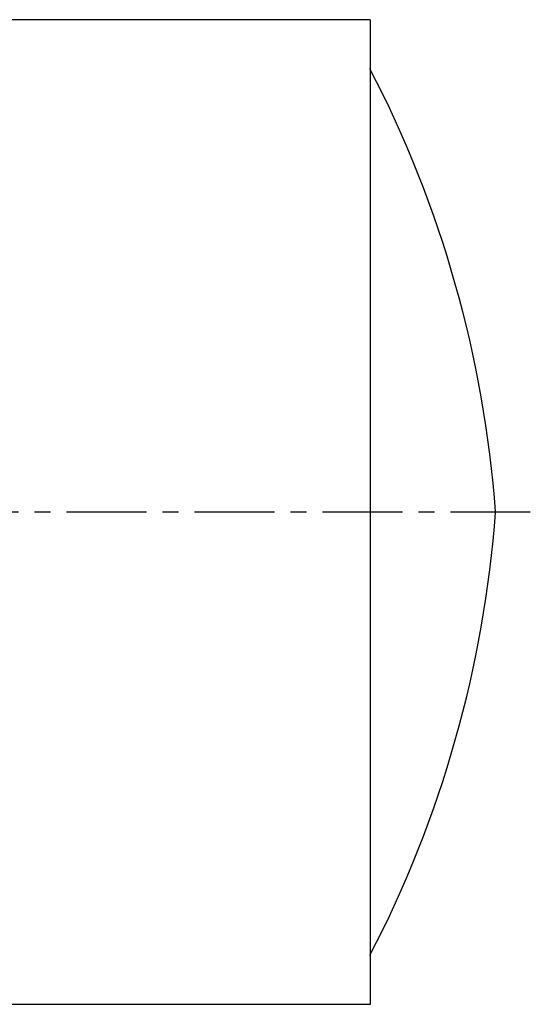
# Model space of a CAD drawing. Header units: millimetres. Extents: x 228 to 419, y 141 to 298.
# Tile 39 of 39: x 346 to 419, y 141 to 283. Entities that reach past the tile are written whole.
import ezdxf

# ---------------------------------------------------------------- set-up
doc = ezdxf.new("R2010")
doc.units = ezdxf.units.MM
doc.header["$LTSCALE"] = 30.734
doc.linetypes.add('CENTER', pattern=[0.6, 0.375, -0.075, 0.075, -0.075])
doc.layers.get('0').update_dxf_attribs({"linetype": 'CONTINUOUS'})
doc.layers.add('DEFAULT_1', color=7, linetype='CENTER')

msp = doc.modelspace()

# ---------------------------------------------------------------- linework, layer by layer
at = {"color": 7, "linetype": 'CONTINUOUS'}
for p, q in [((396.05, 282.91), (284.65, 282.91)), ((396.05, 282.91), (396.05, 140.91)), ((396.05, 140.91), (233.15, 140.91))]:
    msp.add_line(p, q, dxfattribs=at)
for centre, start, end in [((249.59, 199.82), 4.2047, 27.4254), ((249.59, 224.01), 332.5746, 355.7953)]:
    msp.add_arc(centre, 165, start, end, dxfattribs=at)
at = {"layer": 'DEFAULT_1', "color": 2, "linetype": 'CENTER'}
msp.add_line((419.15, 211.91), (228.15, 211.91), dxfattribs=at)

doc.saveas('drawing.dxf')
